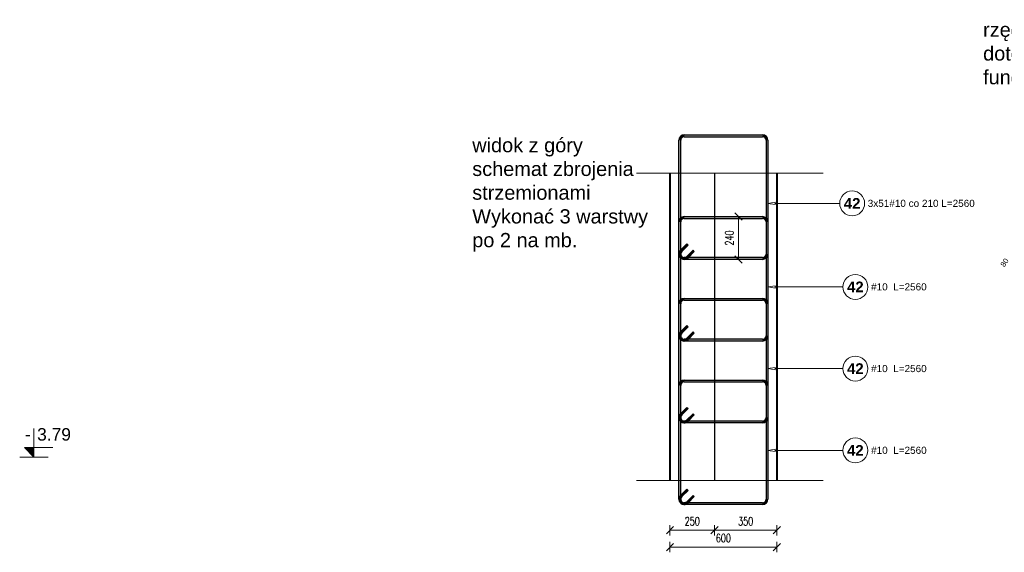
# Model space of a CAD drawing. Extents: x -257438 to 242612, y -74624 to 75879.
# Tile 11 of 21: x 92203 to 97734, y -5412 to -2420. Entities that reach past the tile are written whole.
import ezdxf
from ezdxf.enums import TextEntityAlignment as Align

# ---------------------------------------------------------------- set-up
doc = ezdxf.new("R2010")
doc.units = 0
doc.header["$LTSCALE"] = 10
doc.header["$MEASUREMENT"] = 0
doc.linetypes.add('HIDDEN', pattern=[0.375, 0.25, -0.125])
for name, color, linetype, lineweight in [('P-Linia1', 3, 'Continuous', 40), ('P-Przerywana', 13, 'HIDDEN', 9), ('P-Wymiar', 254, 'Continuous', 9)]:
    doc.layers.add(name, color=color, linetype=linetype, lineweight=lineweight)
for name, color, linetype in [('RCAD_kształt pręta', 7, 'Continuous'), ('RCAD_opis kształtu pręta', 7, 'Continuous'), ('RCAD_pręt wyrzucony', 130, 'Continuous'), ('RCAD_symbole graficzne', 7, 'Continuous')]:
    doc.layers.add(name, color=color, linetype=linetype)
doc.styles.add('ROMANS', font='romans.shx', dxfattribs={"width": 0.7})
doc.styles.add('style1', font='arial.ttf')
doc.styles.add('style3', font='arialbd.ttf')
doc.dimstyles.new('A25', dxfattribs={"dimscale": 27, "dimtxt": 1.75, "dimasz": 0.06, "dimexe": 0, "dimexo": 0, "dimgap": 1, "dimtad": 1, "dimdec": 4, "dimrnd": 0.1, "dimdsep": 46, "dimtxsty": 'ROMANS', "dimblk": '[[[[[[[[', "dimcen": 2, "dimdle": 2, "dimse1": 1, "dimse2": 1, "dimclrd": 256, "dimclrt": 1, "dimadec": 0, "dimazin": 0, "dimtfac": 1, "dimtdec": 4, "dimtix": 1, "dimtmove": 2, "dimatfit": 3, "dimldrblk": '[[[[[[[[', "dimfxl": 0, "dimtvp": 0.6, "dimtolj": 1, "dimlwd": -1, "dimarcsym": 0})

# ---------------------------------------------------------------- blocks, each defined once
blk = doc.blocks.new('[[[[[[[[')
at = {"layer": 'P-Wymiar'}
for p, q in [((-12.7, -12.7), (12.7, 12.7)), ((0, 0), (-4.6, 0)), ((0, 18), (0, -18))]:
    blk.add_line(p, q, dxfattribs=at)
blk = doc.blocks.new('*D363')
at = {"layer": 'Defpoints', "color": 0, "transparency": 16777216}
for p in [(96863.5, -3526.4), (96240.2, -3766.4), (96863.5, -3766.4)]:
    blk.add_point(p, dxfattribs=at)
at = {"layer": 'P-Wymiar', "transparency": 16777216}
blk.add_line((96240.2, -3528), (96240.2, -3764.8), dxfattribs=at)
at = {"layer": 'P-Wymiar', "transparency": 16777216, "xscale": 1.62, "yscale": 1.62, "zscale": 1.62}
for p, rotation in [((96240.2, -3526.4), 90), ((96240.2, -3766.4), 270)]:
    blk.add_blockref('[[[[[[[[', p, dxfattribs=dict(at, rotation=rotation))
at = {"layer": 'P-Wymiar', "color": 1, "transparency": 16777216, "insert": (96189.6, -3646.4), "char_height": 47.25, "attachment_point": 5, "rotation": 90, "style": 'ROMANS'}
blk.add_mtext('\\A1;240', dxfattribs=at)
blk = doc.blocks.new('*D369')
at = {"layer": 'Defpoints', "color": 0, "transparency": 16777216}
for p in [(95855.9, -4911.3), (96105.9, -4886.9), (96105.9, -5288.2)]:
    blk.add_point(p, dxfattribs=at)
at = {"layer": 'P-Wymiar', "transparency": 16777216}
blk.add_line((95857.5, -5288.2), (96104.3, -5288.2), dxfattribs=at)
at = {"layer": 'P-Wymiar', "transparency": 16777216, "xscale": 1.62, "yscale": 1.62, "zscale": 1.62, "rotation": 180}
blk.add_blockref('[[[[[[[[', (95855.9, -5288.2), dxfattribs=at)
at = {"layer": 'P-Wymiar', "transparency": 16777216, "xscale": 1.62, "yscale": 1.62, "zscale": 1.62}
blk.add_blockref('[[[[[[[[', (96105.9, -5288.2), dxfattribs=at)
at = {"layer": 'P-Wymiar', "color": 1, "transparency": 16777216, "insert": (95980.9, -5237.5), "char_height": 47.25, "attachment_point": 5, "style": 'ROMANS'}
blk.add_mtext('\\A1;250', dxfattribs=at)
blk = doc.blocks.new('*D370')
at = {"layer": 'Defpoints', "color": 0, "transparency": 16777216}
for p in [(96105.9, -4886.9), (96455.9, -5009.1), (96455.9, -5288.2)]:
    blk.add_point(p, dxfattribs=at)
at = {"layer": 'P-Wymiar', "transparency": 16777216}
blk.add_line((96107.5, -5288.2), (96454.3, -5288.2), dxfattribs=at)
at = {"layer": 'P-Wymiar', "transparency": 16777216, "xscale": 1.62, "yscale": 1.62, "zscale": 1.62, "rotation": 180}
blk.add_blockref('[[[[[[[[', (96105.9, -5288.2), dxfattribs=at)
at = {"layer": 'P-Wymiar', "transparency": 16777216, "xscale": 1.62, "yscale": 1.62, "zscale": 1.62}
blk.add_blockref('[[[[[[[[', (96455.9, -5288.2), dxfattribs=at)
at = {"layer": 'P-Wymiar', "color": 1, "transparency": 16777216, "insert": (96280.9, -5237.5), "char_height": 47.25, "attachment_point": 5, "style": 'ROMANS'}
blk.add_mtext('\\A1;350', dxfattribs=at)
blk = doc.blocks.new('*D371')
at = {"layer": 'Defpoints', "color": 0, "transparency": 16777216}
for p in [(95855.9, -4899.2), (96455.9, -4899.2), (96455.9, -5382.7)]:
    blk.add_point(p, dxfattribs=at)
at = {"layer": 'P-Wymiar', "transparency": 16777216}
blk.add_line((95857.5, -5382.7), (96454.3, -5382.7), dxfattribs=at)
at = {"layer": 'P-Wymiar', "transparency": 16777216, "xscale": 1.62, "yscale": 1.62, "zscale": 1.62, "rotation": 180}
blk.add_blockref('[[[[[[[[', (95855.9, -5382.7), dxfattribs=at)
at = {"layer": 'P-Wymiar', "transparency": 16777216, "xscale": 1.62, "yscale": 1.62, "zscale": 1.62}
blk.add_blockref('[[[[[[[[', (96455.9, -5382.7), dxfattribs=at)
at = {"layer": 'P-Wymiar', "color": 1, "transparency": 16777216, "insert": (96155.9, -5332), "char_height": 47.25, "attachment_point": 5, "style": 'ROMANS'}
blk.add_mtext('\\A1;600', dxfattribs=at)

msp = doc.modelspace()

# ---------------------------------------------------------------- hatches: boundary and pattern name
at = {"layer": 'RCAD_kształt pręta', "true_color": 0x919191, "transparency": 33554559}
h = msp.add_hatch(color=252, dxfattribs=at)
edge = h.paths.add_edge_path(flags=0)
edge.add_line((95935.87307, -3067.35033), (95935.87307, -3077.35033))
edge.add_arc((95935.87307, -3097.35033), 20, 90, 180)
edge.add_line((95915.87307, -3097.35033), (95905.87307, -3097.35033))
edge.add_arc((95935.87307, -3097.35033), 30, 450, 540, ccw=False)
for points in [[(95935.87307, -3077.35033), (95935.87307, -3067.35033), (96375.87307, -3067.35033), (96375.87307, -3077.35033)], [(95915.87307, -3736.37093), (95905.87307, -3736.37093), (95905.87307, -3097.35033), (95915.87307, -3097.35033)], [(96395.87307, -3097.35033), (96405.87307, -3097.35033), (96405.87307, -3736.37093), (96395.87307, -3736.37093)], [(95935.87307, -3536.37093), (95935.87307, -3526.37093), (96375.87307, -3526.37093), (96375.87307, -3536.37093)], [(95915.87307, -4195.39152), (95905.87307, -4195.39152), (95905.87307, -3556.37093), (95915.87307, -3556.37093)], [(96395.87307, -3556.37093), (96405.87307, -3556.37093), (96405.87307, -4195.39152), (96395.87307, -4195.39152)], [(95921.73094, -3722.22879), (95914.65987, -3715.15773), (95950.01521, -3679.80239), (95957.08628, -3686.87345)], [(96375.87307, -3756.37093), (96375.87307, -3766.37093), (95935.87307, -3766.37093), (95935.87307, -3756.37093)], [(95985.37055, -3715.15773), (95992.44162, -3722.22879), (95957.08628, -3757.58413), (95950.01521, -3750.51306)], [(95915.87307, -4654.41212), (95905.87307, -4654.41212), (95905.87307, -4015.39152), (95915.87307, -4015.39152)], [(95935.87307, -3995.39152), (95935.87307, -3985.39152), (96375.87307, -3985.39152), (96375.87307, -3995.39152)], [(96395.87307, -4015.39152), (96405.87307, -4015.39152), (96405.87307, -4654.41212), (96395.87307, -4654.41212)], [(95921.73094, -4181.24939), (95914.65987, -4174.17832), (95950.01521, -4138.82298), (95957.08628, -4145.89405)], [(95985.37055, -4174.17832), (95992.44162, -4181.24939), (95957.08628, -4216.60473), (95950.01521, -4209.53366)], [(96375.87307, -4215.39152), (96375.87307, -4225.39152), (95935.87307, -4225.39152), (95935.87307, -4215.39152)], [(95915.87307, -5113.43272), (95905.87307, -5113.43272), (95905.87307, -4474.41212), (95915.87307, -4474.41212)], [(95935.87307, -4454.41212), (95935.87307, -4444.41212), (96375.87307, -4444.41212), (96375.87307, -4454.41212)], [(96395.87307, -4474.41212), (96405.87307, -4474.41212), (96405.87307, -5113.43272), (96395.87307, -5113.43272)], [(95921.73094, -4640.26998), (95914.65987, -4633.19892), (95950.01521, -4597.84358), (95957.08628, -4604.91464)], [(95985.37055, -4633.19892), (95992.44162, -4640.26998), (95957.08628, -4675.62532), (95950.01521, -4668.55426)], [(96375.87307, -4674.41212), (96375.87307, -4684.41212), (95935.87307, -4684.41212), (95935.87307, -4674.41212)], [(95921.73094, -5099.29058), (95914.65987, -5092.21951), (95950.01521, -5056.86417), (95957.08628, -5063.93524)], [(96375.87307, -5133.43272), (96375.87307, -5143.43272), (95935.87307, -5143.43272), (95935.87307, -5133.43272)], [(95985.37055, -5092.21951), (95992.44162, -5099.29058), (95957.08628, -5134.64592), (95950.01521, -5127.57485)]]:
    msp.add_hatch(color=252, dxfattribs=at).paths.add_polyline_path(points, flags=0)
h = msp.add_hatch(color=252, dxfattribs=at)
edge = h.paths.add_edge_path(flags=0)
edge.add_line((96405.87307, -3097.35033), (96395.87307, -3097.35033))
edge.add_arc((96375.87307, -3097.35033), 20, 0, 90)
edge.add_line((96375.87307, -3077.35033), (96375.87307, -3067.35033))
edge.add_arc((96375.87307, -3097.35033), 30, 360, 450, ccw=False)
h = msp.add_hatch(color=252, dxfattribs=at)
edge = h.paths.add_edge_path(flags=0)
edge.add_line((95935.87307, -3526.37093), (95935.87307, -3536.37093))
edge.add_arc((95935.87307, -3556.37093), 20, 90, 180)
edge.add_line((95915.87307, -3556.37093), (95905.87307, -3556.37093))
edge.add_arc((95935.87307, -3556.37093), 30, 450, 540, ccw=False)
h = msp.add_hatch(color=252, dxfattribs=at)
edge = h.paths.add_edge_path(flags=0)
edge.add_line((96405.87307, -3556.37093), (96395.87307, -3556.37093))
edge.add_arc((96375.87307, -3556.37093), 20, 0, 90)
edge.add_line((96375.87307, -3536.37093), (96375.87307, -3526.37093))
edge.add_arc((96375.87307, -3556.37093), 30, 360, 450, ccw=False)
h = msp.add_hatch(color=252, dxfattribs=at)
edge = h.paths.add_edge_path(flags=0)
edge.add_line((95914.65987, -3715.15773), (95921.73094, -3722.22879))
edge.add_arc((95935.87307, -3736.37093), 20, 135, 270)
edge.add_line((95935.87307, -3756.37093), (95935.87307, -3766.37093))
edge.add_arc((95935.87307, -3736.37093), 30, 495, 630, ccw=False)
h = msp.add_hatch(color=252, dxfattribs=at)
edge = h.paths.add_edge_path(flags=0)
edge.add_line((95905.87307, -3736.37093), (95915.87307, -3736.37093))
edge.add_arc((95935.87307, -3736.37093), 20, 180, 315)
edge.add_line((95950.01521, -3750.51306), (95957.08628, -3757.58413))
edge.add_arc((95935.87307, -3736.37093), 30, 540, 675, ccw=False)
h = msp.add_hatch(color=252, dxfattribs=at)
edge = h.paths.add_edge_path(flags=0)
edge.add_line((96375.87307, -3766.37093), (96375.87307, -3756.37093))
edge.add_arc((96375.87307, -3736.37093), 20, -90, 0)
edge.add_line((96395.87307, -3736.37093), (96405.87307, -3736.37093))
edge.add_arc((96375.87307, -3736.37093), 30, 270, 360, ccw=False)
h = msp.add_hatch(color=252, dxfattribs=at)
edge = h.paths.add_edge_path(flags=0)
edge.add_line((95935.87307, -3985.39152), (95935.87307, -3995.39152))
edge.add_arc((95935.87307, -4015.39152), 20, 90, 180)
edge.add_line((95915.87307, -4015.39152), (95905.87307, -4015.39152))
edge.add_arc((95935.87307, -4015.39152), 30, 450, 540, ccw=False)
h = msp.add_hatch(color=252, dxfattribs=at)
edge = h.paths.add_edge_path(flags=0)
edge.add_line((96405.87307, -4015.39152), (96395.87307, -4015.39152))
edge.add_arc((96375.87307, -4015.39152), 20, 0, 90)
edge.add_line((96375.87307, -3995.39152), (96375.87307, -3985.39152))
edge.add_arc((96375.87307, -4015.39152), 30, 360, 450, ccw=False)
h = msp.add_hatch(color=252, dxfattribs=at)
edge = h.paths.add_edge_path(flags=0)
edge.add_line((95914.65987, -4174.17832), (95921.73094, -4181.24939))
edge.add_arc((95935.87307, -4195.39152), 20, 135, 270)
edge.add_line((95935.87307, -4215.39152), (95935.87307, -4225.39152))
edge.add_arc((95935.87307, -4195.39152), 30, 495, 630, ccw=False)
h = msp.add_hatch(color=252, dxfattribs=at)
edge = h.paths.add_edge_path(flags=0)
edge.add_line((95905.87307, -4195.39152), (95915.87307, -4195.39152))
edge.add_arc((95935.87307, -4195.39152), 20, 180, 315)
edge.add_line((95950.01521, -4209.53366), (95957.08628, -4216.60473))
edge.add_arc((95935.87307, -4195.39152), 30, 540, 675, ccw=False)
h = msp.add_hatch(color=252, dxfattribs=at)
edge = h.paths.add_edge_path(flags=0)
edge.add_line((96375.87307, -4225.39152), (96375.87307, -4215.39152))
edge.add_arc((96375.87307, -4195.39152), 20, -90, 0)
edge.add_line((96395.87307, -4195.39152), (96405.87307, -4195.39152))
edge.add_arc((96375.87307, -4195.39152), 30, 270, 360, ccw=False)
h = msp.add_hatch(color=252, dxfattribs=at)
edge = h.paths.add_edge_path(flags=0)
edge.add_line((95935.87307, -4444.41212), (95935.87307, -4454.41212))
edge.add_arc((95935.87307, -4474.41212), 20, 90, 180)
edge.add_line((95915.87307, -4474.41212), (95905.87307, -4474.41212))
edge.add_arc((95935.87307, -4474.41212), 30, 450, 540, ccw=False)
h = msp.add_hatch(color=252, dxfattribs=at)
edge = h.paths.add_edge_path(flags=0)
edge.add_line((96405.87307, -4474.41212), (96395.87307, -4474.41212))
edge.add_arc((96375.87307, -4474.41212), 20, 0, 90)
edge.add_line((96375.87307, -4454.41212), (96375.87307, -4444.41212))
edge.add_arc((96375.87307, -4474.41212), 30, 360, 450, ccw=False)
h = msp.add_hatch(color=252, dxfattribs=at)
edge = h.paths.add_edge_path(flags=0)
edge.add_line((95914.65987, -4633.19892), (95921.73094, -4640.26998))
edge.add_arc((95935.87307, -4654.41212), 20, 135, 270)
edge.add_line((95935.87307, -4674.41212), (95935.87307, -4684.41212))
edge.add_arc((95935.87307, -4654.41212), 30, 495, 630, ccw=False)
h = msp.add_hatch(color=252, dxfattribs=at)
edge = h.paths.add_edge_path(flags=0)
edge.add_line((95905.87307, -4654.41212), (95915.87307, -4654.41212))
edge.add_arc((95935.87307, -4654.41212), 20, 180, 315)
edge.add_line((95950.01521, -4668.55426), (95957.08628, -4675.62532))
edge.add_arc((95935.87307, -4654.41212), 30, 540, 675, ccw=False)
h = msp.add_hatch(color=252, dxfattribs=at)
edge = h.paths.add_edge_path(flags=0)
edge.add_line((96375.87307, -4684.41212), (96375.87307, -4674.41212))
edge.add_arc((96375.87307, -4654.41212), 20, -90, 0)
edge.add_line((96395.87307, -4654.41212), (96405.87307, -4654.41212))
edge.add_arc((96375.87307, -4654.41212), 30, 270, 360, ccw=False)
h = msp.add_hatch(color=252, dxfattribs=at)
edge = h.paths.add_edge_path(flags=0)
edge.add_line((95914.65987, -5092.21951), (95921.73094, -5099.29058))
edge.add_arc((95935.87307, -5113.43272), 20, 135, 270)
edge.add_line((95935.87307, -5133.43272), (95935.87307, -5143.43272))
edge.add_arc((95935.87307, -5113.43272), 30, 495, 630, ccw=False)
h = msp.add_hatch(color=252, dxfattribs=at)
edge = h.paths.add_edge_path(flags=0)
edge.add_line((95905.87307, -5113.43272), (95915.87307, -5113.43272))
edge.add_arc((95935.87307, -5113.43272), 20, 180, 315)
edge.add_line((95950.01521, -5127.57485), (95957.08628, -5134.64592))
edge.add_arc((95935.87307, -5113.43272), 30, 540, 675, ccw=False)
h = msp.add_hatch(color=252, dxfattribs=at)
edge = h.paths.add_edge_path(flags=0)
edge.add_line((96375.87307, -5143.43272), (96375.87307, -5133.43272))
edge.add_arc((96375.87307, -5113.43272), 20, -90, 0)
edge.add_line((96395.87307, -5113.43272), (96405.87307, -5113.43272))
edge.add_arc((96375.87307, -5113.43272), 30, 270, 360, ccw=False)
at = {"layer": 'RCAD_symbole graficzne'}
msp.add_hatch(color=1, dxfattribs=at).paths.add_polyline_path([(92229.8587, -4823.1908), (92283.19203, -4876.52413), (92283.19203, -4823.1908)], flags=0)

# ---------------------------------------------------------------- linework, layer by layer
at = {"layer": 'P-Linia1', "color": 6}
for points in [[(95855.87307, -3282.35073), (95855.87307, -5009.09084)], [(96455.87307, -3282.35073), (96455.87307, -5009.09084)]]:
    msp.add_lwpolyline(points, dxfattribs=at)
at = {"layer": 'P-Linia1', "color": 6, "lineweight": 25}
msp.add_lwpolyline([(96105.87307, -3282.35073), (96105.87307, -5009.09084)], dxfattribs=at)
at = {"layer": 'P-Przerywana', "color": 6}
for points in [[(95667.31488, -3282.35073), (96717.18155, -3282.35073)], [(95667.31488, -5009.09084), (96717.18155, -5009.09084)]]:
    msp.add_lwpolyline(points, dxfattribs=at)
at = {"layer": 'RCAD_kształt pręta', "color": 4}
for p, q in [((95935.87307, -3067.35033), (96375.87307, -3067.35033)), ((95935.87307, -3077.35033), (96375.87307, -3077.35033)), ((95905.87307, -3736.37093), (95905.87307, -3097.35033)), ((95915.87307, -3736.37093), (95915.87307, -3097.35033)), ((96395.87307, -3097.35033), (96395.87307, -3736.37093)), ((96405.87307, -3097.35033), (96405.87307, -3736.37093)), ((95935.87307, -3526.37093), (96375.87307, -3526.37093)), ((95935.87307, -3536.37093), (96375.87307, -3536.37093)), ((95905.87307, -4195.39152), (95905.87307, -3556.37093)), ((95915.87307, -4195.39152), (95915.87307, -3556.37093)), ((96395.87307, -3556.37093), (96395.87307, -4195.39152)), ((96405.87307, -3556.37093), (96405.87307, -4195.39152)), ((95914.65987, -3715.15773), (95950.01521, -3679.80239)), ((95921.73094, -3722.22879), (95957.08628, -3686.87345)), ((95950.01521, -3679.80239), (95957.08628, -3686.87345)), ((96375.87307, -3756.37093), (95935.87307, -3756.37093)), ((95985.37055, -3715.15773), (95950.01521, -3750.51306)), ((95992.44162, -3722.22879), (95957.08628, -3757.58413)), ((95992.44162, -3722.22879), (95985.37055, -3715.15773)), ((96375.87307, -3766.37093), (95935.87307, -3766.37093)), ((95905.87307, -4654.41212), (95905.87307, -4015.39152)), ((95915.87307, -4654.41212), (95915.87307, -4015.39152)), ((95935.87307, -3985.39152), (96375.87307, -3985.39152)), ((95935.87307, -3995.39152), (96375.87307, -3995.39152)), ((96395.87307, -4015.39152), (96395.87307, -4654.41212)), ((96405.87307, -4015.39152), (96405.87307, -4654.41212)), ((95914.65987, -4174.17832), (95950.01521, -4138.82298)), ((95921.73094, -4181.24939), (95957.08628, -4145.89405)), ((95950.01521, -4138.82298), (95957.08628, -4145.89405)), ((95985.37055, -4174.17832), (95950.01521, -4209.53366)), ((95992.44162, -4181.24939), (95957.08628, -4216.60473)), ((95992.44162, -4181.24939), (95985.37055, -4174.17832)), ((96375.87307, -4215.39152), (95935.87307, -4215.39152)), ((96375.87307, -4225.39152), (95935.87307, -4225.39152)), ((95905.87307, -5113.43272), (95905.87307, -4474.41212)), ((95915.87307, -5113.43272), (95915.87307, -4474.41212)), ((95935.87307, -4444.41212), (96375.87307, -4444.41212)), ((95935.87307, -4454.41212), (96375.87307, -4454.41212)), ((96395.87307, -4474.41212), (96395.87307, -5113.43272)), ((96405.87307, -4474.41212), (96405.87307, -5113.43272)), ((95914.65987, -4633.19892), (95950.01521, -4597.84358)), ((95921.73094, -4640.26998), (95957.08628, -4604.91464)), ((95950.01521, -4597.84358), (95957.08628, -4604.91464)), ((95985.37055, -4633.19892), (95950.01521, -4668.55426)), ((95992.44162, -4640.26998), (95957.08628, -4675.62532)), ((95992.44162, -4640.26998), (95985.37055, -4633.19892)), ((96375.87307, -4674.41212), (95935.87307, -4674.41212)), ((96375.87307, -4684.41212), (95935.87307, -4684.41212)), ((95914.65987, -5092.21951), (95950.01521, -5056.86417)), ((95921.73094, -5099.29058), (95957.08628, -5063.93524)), ((95950.01521, -5056.86417), (95957.08628, -5063.93524)), ((96375.87307, -5133.43272), (95935.87307, -5133.43272)), ((95985.37055, -5092.21951), (95950.01521, -5127.57485)), ((95992.44162, -5099.29058), (95957.08628, -5134.64592)), ((95992.44162, -5099.29058), (95985.37055, -5092.21951)), ((96375.87307, -5143.43272), (95935.87307, -5143.43272))]:
    msp.add_line(p, q, dxfattribs=at)
for centre, radius, start, end in [((95935.87307, -3097.35033), 30, 90, 180), ((95935.87307, -3097.35033), 20, 90, 180), ((96375.87307, -3097.35033), 30, 360, 90), ((96375.87307, -3097.35033), 20, 360, 90), ((95935.87307, -3556.37093), 30, 90, 180), ((95935.87307, -3556.37093), 20, 90, 180), ((96375.87307, -3556.37093), 30, 360, 90), ((96375.87307, -3556.37093), 20, 360, 90), ((95935.87307, -3736.37093), 30, 135, 270), ((95935.87307, -3736.37093), 30, 180, 315), ((95935.87307, -3736.37093), 20, 135, 270), ((95935.87307, -3736.37093), 20, 180, 315), ((96375.87307, -3736.37093), 20, 270, 360), ((96375.87307, -3736.37093), 30, 270, 360), ((95935.87307, -4015.39152), 30, 90, 180), ((95935.87307, -4015.39152), 20, 90, 180), ((96375.87307, -4015.39152), 30, 360, 90), ((96375.87307, -4015.39152), 20, 360, 90), ((95935.87307, -4195.39152), 30, 135, 270), ((95935.87307, -4195.39152), 30, 180, 315), ((95935.87307, -4195.39152), 20, 135, 270), ((95935.87307, -4195.39152), 20, 180, 315), ((96375.87307, -4195.39152), 20, 270, 360), ((96375.87307, -4195.39152), 30, 270, 360), ((95935.87307, -4474.41212), 30, 90, 180), ((95935.87307, -4474.41212), 20, 90, 180), ((96375.87307, -4474.41212), 30, 360, 90), ((96375.87307, -4474.41212), 20, 360, 90), ((95935.87307, -4654.41212), 30, 135, 270), ((95935.87307, -4654.41212), 20, 135, 270), ((95935.87307, -4654.41212), 30, 180, 315), ((95935.87307, -4654.41212), 20, 180, 315), ((96375.87307, -4654.41212), 20, 270, 360), ((96375.87307, -4654.41212), 30, 270, 360), ((95935.87307, -5113.43272), 30, 135, 270), ((95935.87307, -5113.43272), 30, 180, 315), ((95935.87307, -5113.43272), 20, 135, 270), ((95935.87307, -5113.43272), 20, 180, 315), ((96375.87307, -5113.43272), 20, 270, 360), ((96375.87307, -5113.43272), 30, 270, 360)]:
    msp.add_arc(centre, radius, start, end, dxfattribs=at)
at = {"layer": 'RCAD_opis kształtu pręta', "color": 8, "lineweight": 0}
for p, q in [((96405.87307, -3452.05863), (96445.87307, -3445.39196)), ((96445.87307, -3458.72529), (96405.87307, -3452.05863)), ((96445.87307, -3458.72529), (96445.87307, -3445.39196)), ((96582.49012, -3452.05863), (96445.87307, -3452.05863)), ((96582.49012, -3452.05863), (96809.04095, -3452.05863)), ((96405.87307, -3921.07922), (96445.87307, -3914.41255)), ((96445.87307, -3927.74589), (96405.87307, -3921.07922)), ((96445.87307, -3927.74589), (96445.87307, -3914.41255)), ((96779.11947, -3921.07922), (96445.87307, -3921.07922)), ((96779.11947, -3921.07922), (96827.02792, -3921.07922)), ((96405.87307, -4380.09982), (96445.87307, -4373.43315)), ((96445.87307, -4386.76648), (96405.87307, -4380.09982)), ((96445.87307, -4386.76648), (96445.87307, -4373.43315)), ((96779.11947, -4380.09982), (96445.87307, -4380.09982)), ((96779.11947, -4380.09982), (96827.02792, -4380.09982)), ((96405.87307, -4839.12041), (96445.87307, -4832.45375)), ((96445.87307, -4845.78708), (96405.87307, -4839.12041)), ((96445.87307, -4845.78708), (96445.87307, -4832.45375)), ((96779.11947, -4839.12041), (96445.87307, -4839.12041)), ((96779.11947, -4839.12041), (96827.02792, -4839.12041))]:
    msp.add_line(p, q, dxfattribs=at)
msp.add_circle((96879.04095, -3452.05863), 70, dxfattribs=at)
at = {"layer": 'RCAD_opis kształtu pręta', "lineweight": 0}
for centre in [(96897.02792, -3921.07922), (96897.02792, -4380.09982), (96897.02792, -4839.12041)]:
    msp.add_circle(centre, 70, dxfattribs=at)
at = {"layer": 'RCAD_symbole graficzne', "color": 1, "lineweight": 0}
for p, q in [((92283.19203, -4876.52413), (92283.19203, -4716.52413)), ((92389.8587, -4823.1908), (92229.8587, -4823.1908)), ((92229.8587, -4823.1908), (92283.19203, -4876.52413)), ((92363.19203, -4876.52413), (92203.19203, -4876.52413))]:
    msp.add_line(p, q, dxfattribs=at)

# ---------------------------------------------------------------- texts
at = {"color": 1, "true_color": 0xff0f0f, "char_height": 80, "attachment_point": 1, "style": 'style1'}
for s, insert in [('rzędną posadowienia dotosowac do istn. fundamentów.', (97614.66077, -2436.37213)), ('widok z góry\\Pschemat zbrojenia strzemionami\\PWykonać 3 warstwy po 2 na mb. ', (94745.24057, -3084.80017))]:
    msp.add_mtext_dynamic_manual_height_columns(s, width=1067.4051339, gutter_width=12.5, heights=[0], dxfattribs=dict(at, insert=insert))
at = {"layer": 'RCAD_opis kształtu pręta', "color": 1, "attachment_point": 5}
for s, insert, char_height, style in [('42', (96879.04095, -3452.05863), 60, 'style3'), ('3x51#10 co 210 L=2560', (97267.15828, -3452.05863), 40, 'style1'), ('#10  L=2560', (97141.55725, -3921.07922), 40, 'style1'), ('#10  L=2560', (97141.55725, -4380.09982), 40, 'style1'), ('#10  L=2560', (97141.55725, -4839.12041), 40, 'style1')]:
    msp.add_mtext(s, dxfattribs=dict(at, insert=insert, char_height=char_height, style=style))
at = {"layer": 'RCAD_opis kształtu pręta', "char_height": 60, "attachment_point": 5, "style": 'style3'}
for insert in [(96897.02792, -3921.07922), (96897.02792, -4380.09982), (96897.02792, -4839.12041)]:
    msp.add_mtext('42', dxfattribs=dict(at, insert=insert))
at = {"layer": 'RCAD_pręt wyrzucony', "color": 1, "insert": (97735.03949, -3784.52182), "char_height": 30, "attachment_point": 5, "rotation": 56.4591559, "style": 'style1'}
msp.add_mtext('80', dxfattribs=at)
at = {"layer": 'RCAD_symbole graficzne', "color": 2, "style": 'style1'}
msp.add_text('-', height=70, dxfattribs=at).set_placement((92265.41425, -4805.41302), align=Align.BOTTOM_RIGHT)
msp.add_text('3.79 ', height=70, dxfattribs=at).set_placement((92300.96981, -4805.41302), align=Align.BOTTOM_LEFT)

# ---------------------------------------------------------------- dimensions: what is measured, and where the dimension line sits
at = {"layer": 'P-Wymiar'}
dim = msp.add_linear_dim(base=(96240.22576, -3766.37093), p1=(96863.46671, -3526.37093), p2=(96863.46671, -3766.37093), angle=90, dimstyle='A25', dxfattribs=at)
dim.commit()
dim.dimension.update_dxf_attribs({"geometry": '*D363', "text_midpoint": (96189.60076, -3646.37093)})
dim = msp.add_linear_dim(base=(96105.87307, -5288.16704), p1=(95855.87307, -4911.28944), p2=(96105.87307, -4886.85984), dimstyle='A25', dxfattribs=at)
dim.commit()
dim.dimension.update_dxf_attribs({"geometry": '*D369', "text_midpoint": (95980.87307, -5237.54204)})
dim = msp.add_linear_dim(base=(96455.87307, -5382.66704), p1=(95855.87307, -4899.2396), p2=(96455.87307, -4899.2396), dimstyle='A25', override={"dimtmove": 0}, dxfattribs=at)
dim.commit()
dim.dimension.update_dxf_attribs({"geometry": '*D371', "text_midpoint": (96155.87307, -5382.66704), "dimtype": 160})
dim = msp.add_linear_dim(base=(96455.87307, -5288.16704), p1=(96105.87307, -4886.85984), p2=(96455.87307, -5009.09084), dimstyle='A25', override={"dimtmove": 0}, dxfattribs=at)
dim.commit()
dim.dimension.update_dxf_attribs({"geometry": '*D370', "text_midpoint": (96280.87307, -5237.54204)})

doc.saveas('drawing.dxf')
